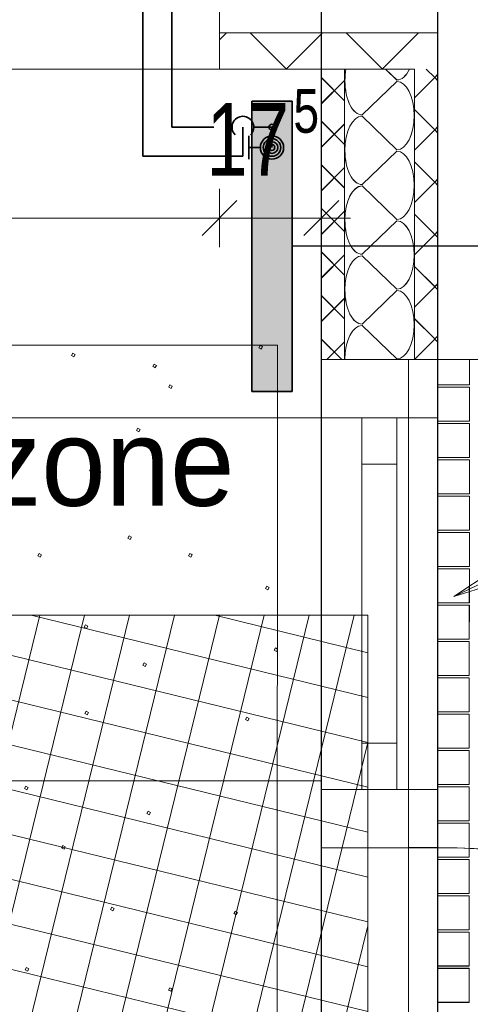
# Model space of a CAD drawing. Extents: x 229 to 926, y 37 to 878.
# Tile 36 of 194: x 542 to 558, y 131 to 165. Entities that reach past the tile are written whole.
import ezdxf
from ezdxf.lldxf.tags import DXFTag

# ---------------------------------------------------------------- set-up
doc = ezdxf.new("R2010")
doc.units = 0
doc.layers.get('0').update_dxf_attribs({"lineweight": 13})
for name, color, linetype, lineweight, true_color, plot in [('A_BI_Aussenwand', 5, 'Continuous', 18, 0x0000ff, False), ('A_BI_Fenster', 1, 'Continuous', 18, 0xff0000, False), ('A_BI_Innenwand', 7, 'Continuous', 18, 0x80ff80, False), ('A_BI_Tuer', 7, 'Continuous', 18, 0xbdbbbb, False)]:
    doc.layers.add(name, color=color, linetype=linetype, lineweight=lineweight, true_color=true_color, plot=plot)
for name, color, linetype, lineweight in [('Axen', 7, 'Continuous', 25), ('Axen-A03ENJ5PI0', 7, 'Continuous', 25), ('Beschriftung', 7, 'Continuous', 25), ('Beschriftung-A03ENJ5NI0', 7, 'Continuous', 25), ('Bewegungsfläche', 7, 'Continuous', 25), ('Boden', 7, 'Continuous', 25), ('Boden-A03ENJ5OI0', 7, 'Continuous', 25), ('Deckenspiegel', 7, 'Continuous', 25), ('Fullfläche', 7, 'Continuous', 25), ('Fullfläche-A03ENJ5QI0', 7, 'Continuous', 25), ('Maßlinien', 7, 'Continuous', 25), ('Maßlinien-A03ENJ5WI0', 7, 'Continuous', 25), ('Türen', 7, 'Continuous', 25), ('Türen-A03ENJ5UI0', 7, 'Continuous', 25), ('Wände', 7, 'Continuous', 25), ('Wände-A03ENJ5VI0', 7, 'Continuous', 25), ('X_BI_Text', 7, 'Continuous', 25)]:
    doc.layers.add(name, color=color, linetype=linetype, lineweight=lineweight)
for name, color, linetype, lineweight, true_color in [('H_BI_Heizkoerper', 1, 'Continuous', 35, 0xff0000), ('H_BI_Heizkoerperflaeche', 7, 'Continuous', 35, 0xffcccc), ('H_BI_Ruecklauf', 5, 'fein_strichliert', 35, 0x0000ff), ('H_BI_Vorlauf', 7, 'Continuous', 35, 0xed0e24)]:
    doc.layers.add(name, color=color, linetype=linetype, lineweight=lineweight, true_color=true_color)
doc.styles.get("Standard").update_dxf_attribs({"font": 'arial.ttf'})
tags = doc.linetypes.add('ALL_S25', pattern=[0.001, 0, -0.001]).pattern_tags.tags
tags[6:7] = [DXFTag(74, 4), DXFTag(75, 0), DXFTag(340, '0'), DXFTag(46, 1.0), DXFTag(50, 0.0), DXFTag(44, 0.0), DXFTag(45, 0.0)]
tags[4:5] = [DXFTag(74, 4), DXFTag(75, 0), DXFTag(340, '0'), DXFTag(46, 1.0), DXFTag(50, 0.0), DXFTag(44, 0.0), DXFTag(45, 0.0)]
tags = doc.linetypes.add('ALL_S25-A03ENJ5XI0', pattern=[0.001, 0, -0.001]).pattern_tags.tags
tags[6:7] = [DXFTag(74, 4), DXFTag(75, 0), DXFTag(340, '0'), DXFTag(46, 1.0), DXFTag(50, 0.0), DXFTag(44, 0.0), DXFTag(45, 0.0)]
tags[4:5] = [DXFTag(74, 4), DXFTag(75, 0), DXFTag(340, '0'), DXFTag(46, 1.0), DXFTag(50, 0.0), DXFTag(44, 0.0), DXFTag(45, 0.0)]
tags = doc.linetypes.add('fein_strichliert', pattern=[4, 1, -2, 1]).pattern_tags.tags
tags[8:9] = [DXFTag(74, 4), DXFTag(75, 0), DXFTag(340, '0'), DXFTag(46, 0.0), DXFTag(50, 0.0), DXFTag(44, 0.0), DXFTag(45, 0.0)]
tags[6:7] = [DXFTag(74, 4), DXFTag(75, 0), DXFTag(340, '0'), DXFTag(46, 0.0), DXFTag(50, 0.0), DXFTag(44, 0.0), DXFTag(45, 0.0)]
tags[4:5] = [DXFTag(74, 4), DXFTag(75, 0), DXFTag(340, '0'), DXFTag(46, 0.0), DXFTag(50, 0.0), DXFTag(44, 0.0), DXFTag(45, 0.0)]
tags = doc.linetypes.add('PUNKT2_S9', pattern=[0.001, 0, -0.001]).pattern_tags.tags
tags[6:7] = [DXFTag(74, 4), DXFTag(75, 0), DXFTag(340, '0'), DXFTag(46, 1.0), DXFTag(50, 0.0), DXFTag(44, 0.0), DXFTag(45, 0.0)]
tags[4:5] = [DXFTag(74, 4), DXFTag(75, 0), DXFTag(340, '0'), DXFTag(46, 1.0), DXFTag(50, 0.0), DXFTag(44, 0.0), DXFTag(45, 0.0)]
tags = doc.linetypes.add('PUNKT2_S9-A03ENJ5YI0', pattern=[0.001, 0, -0.001]).pattern_tags.tags
tags[6:7] = [DXFTag(74, 4), DXFTag(75, 0), DXFTag(340, '0'), DXFTag(46, 1.0), DXFTag(50, 0.0), DXFTag(44, 0.0), DXFTag(45, 0.0)]
tags[4:5] = [DXFTag(74, 4), DXFTag(75, 0), DXFTag(340, '0'), DXFTag(46, 1.0), DXFTag(50, 0.0), DXFTag(44, 0.0), DXFTag(45, 0.0)]

# ---------------------------------------------------------------- blocks, each defined once
blk = doc.blocks.new('Referenz-A03ENJ5LI0', base_point=(255.728, 65.704))
at = {"layer": 'Axen', "color": 0, "linetype": 'ALL_S25', "lineweight": -2, "ltscale": 0.13}
blk.add_line((552.834, 66.032), (552.834, 801.546), dxfattribs=at)
at = {"layer": 'Beschriftung', "color": 0, "lineweight": -2}
for p, q in [((557.389, 144.687), (569.972, 150.752)), ((557.389, 144.687), (561.499, 147.445)), ((557.389, 144.687), (561.499, 147.445)), ((562.107, 146.184), (557.389, 144.687)), ((562.107, 146.184), (557.389, 144.687)), ((557.389, 144.687), (557.389, 144.687)), ((557.389, 144.687), (557.389, 144.687)), ((557.389, 144.687), (557.389, 144.687))]:
    blk.add_line(p, q, dxfattribs=at)
at = {"layer": 'Bewegungsfläche', "color": 0, "lineweight": -2}
for p, q in [((554.434, 144.046), (524.434, 144.046)), ((530.24, 144.046), (554.434, 138.126)), ((535.809, 114.046), (543.15, 144.046)), ((536.551, 144.046), (554.434, 139.67)), ((537.354, 114.046), (544.694, 144.046)), ((538.898, 114.046), (546.239, 144.046)), ((540.442, 114.046), (547.783, 144.046)), ((541.986, 114.046), (549.327, 144.046)), ((542.862, 144.046), (554.434, 141.215)), ((543.531, 114.046), (550.871, 144.046)), ((545.075, 114.046), (552.416, 144.046)), ((546.619, 114.046), (553.96, 144.046)), ((549.173, 144.046), (554.434, 142.759)), ((554.434, 114.046), (554.434, 144.046)), ((524.434, 143.922), (554.434, 136.582)), ((524.434, 142.378), (554.434, 135.038)), ((524.434, 140.834), (554.434, 133.493)), ((548.163, 114.046), (554.434, 139.672)), ((524.434, 139.29), (554.434, 131.949)), ((524.434, 137.745), (554.434, 130.405)), ((524.434, 136.201), (554.434, 128.861)), ((549.708, 114.046), (554.434, 133.361))]:
    blk.add_line(p, q, dxfattribs=at)
at = {"layer": 'Boden', "color": 0, "lineweight": -2}
for p, q in [((521.321, 153.344), (551.321, 153.34)), ((550.689, 153.255), (550.733, 153.335)), ((550.769, 153.211), (550.689, 153.255)), ((550.733, 153.335), (550.813, 153.291)), ((550.813, 153.291), (550.769, 153.211)), ((551.321, 153.34), (551.316, 109.34)), ((544.247, 152.986), (544.292, 153.066)), ((544.328, 152.942), (544.247, 152.986)), ((544.292, 153.066), (544.372, 153.022)), ((544.372, 153.022), (544.328, 152.942)), ((559.834, 152.846), (556.834, 152.846)), ((556.834, 152.846), (556.834, 109.846)), ((557.926, 151.974), (557.927, 152.846)), ((547.043, 152.612), (547.087, 152.692)), ((547.124, 152.567), (547.043, 152.612)), ((547.087, 152.692), (547.168, 152.648)), ((547.168, 152.648), (547.124, 152.567)), ((547.585, 151.894), (547.629, 151.975)), ((547.666, 151.85), (547.585, 151.894)), ((547.629, 151.975), (547.71, 151.931)), ((547.71, 151.931), (547.666, 151.85)), ((556.834, 151.974), (557.926, 151.974)), ((557.926, 151.894), (556.834, 151.894)), ((557.926, 150.724), (557.926, 151.894)), ((546.476, 150.406), (546.521, 150.486)), ((546.521, 150.486), (546.601, 150.442)), ((556.834, 150.724), (557.926, 150.724)), ((557.926, 150.644), (556.834, 150.644)), ((557.925, 149.474), (557.926, 150.644)), ((546.557, 150.361), (546.476, 150.406)), ((546.601, 150.442), (546.557, 150.361)), ((549.272, 149.386), (549.317, 149.466)), ((549.317, 149.466), (549.397, 149.422)), ((556.834, 149.474), (557.925, 149.474)), ((549.353, 149.341), (549.272, 149.386)), ((549.397, 149.422), (549.353, 149.341)), ((557.925, 149.394), (556.834, 149.394)), ((557.925, 148.224), (557.925, 149.394)), ((544.859, 149.019), (544.903, 149.1)), ((544.94, 148.975), (544.859, 149.019)), ((544.903, 149.1), (544.984, 149.055)), ((544.984, 149.055), (544.94, 148.975)), ((556.834, 148.224), (557.925, 148.224)), ((557.924, 148.144), (556.834, 148.144)), ((557.924, 146.974), (557.924, 148.144)), ((546.18, 146.696), (546.225, 146.776)), ((546.225, 146.776), (546.305, 146.732)), ((556.834, 146.974), (557.924, 146.974)), ((557.924, 146.894), (556.834, 146.894)), ((557.923, 145.724), (557.924, 146.894)), ((546.261, 146.651), (546.18, 146.696)), ((546.305, 146.732), (546.261, 146.651)), ((543.087, 146.088), (543.131, 146.168)), ((543.168, 146.043), (543.087, 146.088)), ((543.131, 146.168), (543.212, 146.124)), ((543.212, 146.124), (543.168, 146.043)), ((548.271, 146.095), (548.315, 146.176)), ((548.352, 146.051), (548.271, 146.095)), ((548.315, 146.176), (548.396, 146.132)), ((548.396, 146.132), (548.352, 146.051)), ((556.834, 145.724), (557.923, 145.724)), ((557.923, 145.644), (556.834, 145.644)), ((557.923, 144.474), (557.923, 145.644)), ((550.911, 144.967), (550.955, 145.048)), ((550.992, 144.923), (550.911, 144.967)), ((550.955, 145.048), (551.036, 145.004)), ((551.036, 145.004), (550.992, 144.923)), ((556.834, 144.474), (557.923, 144.474)), ((557.923, 144.394), (556.834, 144.394)), ((557.922, 143.224), (557.923, 144.394)), ((544.675, 143.634), (544.72, 143.714)), ((544.72, 143.714), (544.8, 143.67)), ((544.756, 143.589), (544.675, 143.634)), ((544.8, 143.67), (544.756, 143.589)), ((556.834, 143.224), (557.922, 143.224)), ((557.922, 143.144), (556.834, 143.144)), ((557.921, 141.974), (557.922, 143.144)), ((551.215, 142.848), (551.259, 142.928)), ((551.295, 142.804), (551.215, 142.848)), ((551.259, 142.928), (551.32, 142.895)), ((551.32, 142.848), (551.295, 142.804)), ((551.32, 142.895), (551.32, 142.848)), ((546.701, 142.327), (546.745, 142.408)), ((546.745, 142.408), (546.826, 142.363)), ((546.826, 142.363), (546.781, 142.283)), ((546.781, 142.283), (546.701, 142.327)), ((556.834, 141.974), (557.921, 141.974)), ((557.921, 141.894), (556.834, 141.894)), ((557.921, 140.724), (557.921, 141.894)), ((544.706, 140.664), (544.75, 140.745)), ((544.786, 140.62), (544.706, 140.664)), ((544.75, 140.745), (544.83, 140.7)), ((544.83, 140.7), (544.786, 140.62)), ((556.834, 140.724), (557.921, 140.724)), ((557.921, 140.644), (556.834, 140.644)), ((557.92, 139.474), (557.921, 140.644)), ((550.223, 140.456), (550.267, 140.537)), ((550.304, 140.412), (550.223, 140.456)), ((550.267, 140.537), (550.348, 140.492)), ((550.348, 140.492), (550.304, 140.412)), ((556.834, 139.474), (557.92, 139.474)), ((557.92, 139.394), (556.834, 139.394)), ((557.919, 138.224), (557.92, 139.394)), ((542.624, 138.08), (542.668, 138.161)), ((542.705, 138.036), (542.624, 138.08)), ((542.668, 138.161), (542.749, 138.117)), ((542.749, 138.117), (542.705, 138.036)), ((556.834, 138.224), (557.919, 138.224)), ((557.919, 138.144), (556.834, 138.144)), ((557.919, 136.974), (557.919, 138.144)), ((546.831, 137.221), (546.876, 137.301)), ((546.876, 137.301), (546.956, 137.257)), ((546.956, 137.257), (546.912, 137.176)), ((546.912, 137.176), (546.831, 137.221)), ((556.834, 136.974), (557.919, 136.974)), ((557.919, 136.894), (556.834, 136.894)), ((557.918, 135.724), (557.919, 136.894)), ((543.906, 136.037), (543.95, 136.117)), ((543.986, 135.992), (543.906, 136.037)), ((543.95, 136.117), (544.03, 136.073)), ((544.03, 136.073), (543.986, 135.992)), ((556.834, 135.724), (557.918, 135.724)), ((557.918, 135.644), (556.834, 135.644)), ((557.917, 134.474), (557.918, 135.644)), ((556.834, 134.474), (557.917, 134.474)), ((557.917, 134.394), (556.834, 134.394)), ((557.917, 133.224), (557.917, 134.394)), ((545.583, 133.921), (545.627, 134.001)), ((545.664, 133.877), (545.583, 133.921)), ((545.627, 134.001), (545.708, 133.957)), ((545.708, 133.957), (545.664, 133.877)), ((549.831, 133.781), (549.875, 133.862)), ((549.911, 133.737), (549.831, 133.781)), ((549.875, 133.862), (549.956, 133.817)), ((549.956, 133.817), (549.911, 133.737)), ((556.834, 133.224), (557.917, 133.224)), ((557.917, 133.144), (556.834, 133.144)), ((557.916, 131.974), (557.917, 133.144)), ((542.648, 131.839), (542.692, 131.919)), ((542.728, 131.794), (542.648, 131.839)), ((542.692, 131.919), (542.772, 131.875)), ((542.772, 131.875), (542.728, 131.794)), ((556.834, 131.974), (557.916, 131.974)), ((557.916, 131.894), (556.834, 131.894)), ((557.915, 130.724), (557.916, 131.894)), ((547.577, 131.147), (547.621, 131.228)), ((547.621, 131.228), (547.701, 131.183)), ((547.701, 131.183), (547.657, 131.103)), ((547.657, 131.103), (547.577, 131.147)), ((556.834, 130.724), (557.915, 130.724))]:
    blk.add_line(p, q, dxfattribs=at)
at = {"layer": 'Fullfläche', "color": 0, "lineweight": -2}
for p, q in [((549.334, 163.852), (549.578, 164.096)), ((551.63, 162.854), (550.389, 164.096)), ((551.637, 162.854), (552.878, 164.096)), ((554.93, 162.854), (553.69, 164.096)), ((554.937, 162.854), (556.177, 164.095)), ((551.626, 162.846), (551.63, 162.85)), ((551.642, 162.846), (551.637, 162.85)), ((554.925, 162.845), (554.93, 162.85)), ((554.942, 162.845), (554.937, 162.85)), ((555.434, 162.47), (555.042, 162.846)), ((556.734, 162.556), (556.443, 162.846)), ((552.834, 162.552), (553.634, 161.753)), ((552.834, 161.655), (553.634, 162.454)), ((554.234, 161.27), (555.434, 162.422)), ((556.734, 162.552), (556.034, 161.853)), ((556.834, 162.654), (556.735, 162.556)), ((556.834, 162.454), (556.735, 162.552)), ((556.734, 160.756), (556.034, 161.455)), ((552.834, 161.052), (553.634, 160.253)), ((555.434, 160.07), (554.234, 161.222)), ((552.834, 160.155), (553.634, 160.954)), ((556.734, 160.752), (556.034, 160.053)), ((556.834, 160.854), (556.735, 160.756)), ((556.834, 160.654), (556.735, 160.752)), ((554.234, 158.87), (555.434, 160.022)), ((556.734, 158.956), (556.034, 159.655)), ((552.834, 159.552), (553.634, 158.753)), ((552.834, 158.655), (553.634, 159.454)), ((556.734, 158.952), (556.034, 158.253)), ((556.834, 159.054), (556.735, 158.956)), ((556.834, 158.854), (556.735, 158.952)), ((555.434, 157.67), (554.234, 158.822)), ((552.834, 158.052), (553.634, 157.253)), ((552.834, 157.155), (553.634, 157.954)), ((554.234, 156.47), (555.434, 157.622)), ((556.734, 157.156), (556.034, 157.855)), ((556.834, 157.254), (556.736, 157.156)), ((556.734, 157.152), (556.034, 156.453)), ((556.834, 157.054), (556.736, 157.152)), ((552.834, 156.553), (553.634, 155.753)), ((552.834, 155.655), (553.634, 156.454)), ((555.434, 155.27), (554.234, 156.422)), ((556.734, 155.356), (556.034, 156.055)), ((554.234, 154.07), (555.434, 155.222)), ((556.734, 155.352), (556.034, 154.653)), ((556.834, 155.454), (556.736, 155.356)), ((556.834, 155.254), (556.736, 155.352)), ((552.834, 155.053), (553.634, 154.253)), ((552.834, 154.155), (553.634, 154.954)), ((556.734, 153.556), (556.034, 154.255)), ((555.434, 152.87), (554.234, 154.022)), ((552.834, 153.553), (553.541, 152.846)), ((556.734, 153.552), (556.034, 152.853)), ((556.834, 153.654), (556.736, 153.556)), ((556.834, 153.454), (556.736, 153.552)), ((553.025, 152.846), (553.634, 153.454))]:
    blk.add_line(p, q, dxfattribs=at)
for centre, start_param, end_param in [((554.234, 162.446), 1.223713, 1.570796), ((555.434, 163.646), 3.141593, 3.964269), ((554.234, 162.446), 1.570796, 3.141593), ((555.434, 161.246), 3.141593, 6.283185), ((554.234, 160.046), 0, 1.570796), ((554.234, 160.046), 1.570796, 3.141593), ((555.434, 158.846), 3.141593, 6.283185), ((554.234, 157.646), 0, 1.570796), ((554.234, 157.646), 1.570796, 3.141593), ((555.434, 156.446), 3.141593, 6.283185), ((554.234, 155.246), 0, 1.570796), ((554.234, 155.246), 1.570796, 3.141593), ((555.434, 154.046), 3.141593, 6.283185), ((554.234, 152.846), 0, 1.570796)]:
    blk.add_ellipse(centre, major_axis=(0, 1.176), ratio=0.5, start_param=start_param, end_param=end_param, dxfattribs=at)
at = {"layer": 'Maßlinien', "color": 0, "lineweight": -2}
for p, q in [((549.334, 157.719), (549.334, 158.719)), ((552.834, 157.719), (552.834, 158.719)), ((548.734, 157.119), (549.934, 158.319)), ((552.234, 157.119), (553.434, 158.319)), ((532.534, 157.719), (549.334, 157.719)), ((549.334, 157.719), (549.334, 156.719)), ((549.334, 157.719), (552.834, 157.719)), ((552.834, 157.719), (552.834, 156.719)), ((552.834, 157.719), (553.834, 157.719))]:
    blk.add_line(p, q, dxfattribs=at)
at = {"layer": 'Türen', "color": 0, "lineweight": -2}
for p, q in [((555.834, 152.846), (555.834, 136.046)), ((556.834, 136.046), (556.834, 152.846)), ((556.834, 150.846), (555.834, 150.846)), ((555.834, 138.046), (556.834, 138.046)), ((556.834, 136.046), (555.834, 136.046))]:
    blk.add_line(p, q, dxfattribs=at)
at = {"layer": 'Türen', "color": 0, "linetype": 'PUNKT2_S9', "lineweight": -2, "ltscale": 0.13}
for p, q in [((555.834, 136.046), (555.834, 110.846)), ((556.834, 110.846), (556.834, 136.046))]:
    blk.add_line(p, q, dxfattribs=at)
at = {"layer": 'Türen', "color": 0, "lineweight": -2}
blk.add_ellipse((556.834, 110.846), major_axis=(25.2, 0), ratio=1, start_param=0, end_param=1.570797, dxfattribs=at)
at = {"layer": 'Wände', "color": 0, "lineweight": -2}
for p, q in [((549.334, 165.346), (549.334, 162.846)), ((556.834, 152.846), (556.834, 165.346)), ((549.334, 164.096), (556.834, 164.095)), ((549.334, 162.846), (556.034, 162.846)), ((552.834, 162.846), (552.834, 152.846)), ((553.634, 152.846), (553.634, 162.846)), ((556.034, 152.846), (556.034, 162.846)), ((552.834, 152.846), (556.834, 152.846)), ((552.834, 132.346), (552.834, 132.346))]:
    blk.add_line(p, q, dxfattribs=at)
at = {"layer": 'Boden', "color": 0, "lineweight": -2, "insert": (521.96, 150.817), "char_height": 3, "attachment_point": 1, "rotation": 359.9932}
blk.add_mtext('{\\W0.95;\\fArial;Sauberlaufzone}', dxfattribs=at)
at = {"layer": 'Maßlinien', "color": 0, "lineweight": -2, "attachment_point": 1, "rotation": 0}
for s, insert, char_height in [('{\\W0.76;\\fArial;5}', (551.873, 162.154), 1.5), ('{\\W0.73;\\fArial;17}', (548.885, 161.672), 2.5)]:
    blk.add_mtext(s, dxfattribs=dict(at, insert=insert, char_height=char_height))
blk = doc.blocks.new('Referenz-A03ENJ62I0', base_point=(255.728, 65.706))
at = {"layer": 'Axen-A03ENJ5PI0', "color": 0, "linetype": 'ALL_S25-A03ENJ5XI0', "lineweight": -2, "ltscale": 0.13}
blk.add_line((552.833, 66.032), (552.833, 801.546), dxfattribs=at)
at = {"layer": 'Beschriftung-A03ENJ5NI0', "color": 0, "lineweight": -2}
for p, q in [((557.389, 144.688), (569.972, 150.754)), ((557.389, 144.688), (561.499, 147.447)), ((557.389, 144.688), (561.499, 147.447)), ((562.107, 146.185), (557.389, 144.688)), ((562.107, 146.185), (557.389, 144.688))]:
    blk.add_line(p, q, dxfattribs=at)
at = {"layer": 'Boden-A03ENJ5OI0', "color": 0, "lineweight": -2}
for p, q in [((521.321, 153.345), (551.321, 153.341)), ((550.688, 153.256), (550.732, 153.337)), ((550.769, 153.212), (550.688, 153.256)), ((550.732, 153.337), (550.813, 153.292)), ((550.813, 153.292), (550.769, 153.212)), ((551.321, 153.341), (551.315, 109.342)), ((544.247, 152.987), (544.291, 153.068)), ((544.328, 152.943), (544.247, 152.987)), ((544.291, 153.068), (544.372, 153.024)), ((544.372, 153.024), (544.328, 152.943)), ((559.833, 152.847), (556.833, 152.847)), ((556.833, 152.847), (556.833, 109.847)), ((557.926, 151.975), (557.926, 152.847)), ((547.043, 152.613), (547.087, 152.694)), ((547.123, 152.569), (547.043, 152.613)), ((547.087, 152.694), (547.168, 152.649)), ((547.168, 152.649), (547.123, 152.569)), ((547.585, 151.896), (547.629, 151.976)), ((547.665, 151.851), (547.585, 151.896)), ((547.629, 151.976), (547.709, 151.932)), ((547.709, 151.932), (547.665, 151.851)), ((556.833, 151.976), (557.926, 151.975)), ((557.926, 151.895), (556.833, 151.896)), ((557.925, 150.725), (557.926, 151.895)), ((546.476, 150.407), (546.52, 150.488)), ((546.52, 150.488), (546.601, 150.443)), ((556.833, 150.726), (557.925, 150.725)), ((557.925, 150.645), (556.833, 150.646)), ((557.925, 149.475), (557.925, 150.645)), ((546.557, 150.363), (546.476, 150.407)), ((546.601, 150.443), (546.557, 150.363)), ((549.272, 149.387), (549.316, 149.468)), ((549.316, 149.468), (549.397, 149.423)), ((556.833, 149.476), (557.925, 149.475)), ((549.353, 149.343), (549.272, 149.387)), ((549.397, 149.423), (549.353, 149.343)), ((557.925, 149.395), (556.833, 149.396)), ((557.924, 148.225), (557.925, 149.395)), ((544.859, 149.02), (544.903, 149.101)), ((544.939, 148.976), (544.859, 149.02)), ((544.903, 149.101), (544.984, 149.057)), ((544.984, 149.057), (544.939, 148.976)), ((556.833, 148.226), (557.924, 148.225)), ((557.924, 148.145), (556.833, 148.146)), ((557.923, 146.975), (557.924, 148.145)), ((546.18, 146.697), (546.224, 146.777)), ((546.224, 146.777), (546.305, 146.733)), ((556.833, 146.976), (557.923, 146.975)), ((557.923, 146.895), (556.833, 146.896)), ((557.923, 145.725), (557.923, 146.895)), ((546.261, 146.653), (546.18, 146.697)), ((546.305, 146.733), (546.261, 146.653)), ((543.087, 146.089), (543.131, 146.17)), ((543.167, 146.045), (543.087, 146.089)), ((543.131, 146.17), (543.212, 146.125)), ((543.212, 146.125), (543.167, 146.045)), ((548.271, 146.097), (548.315, 146.177)), ((548.351, 146.052), (548.271, 146.097)), ((548.315, 146.177), (548.396, 146.133)), ((548.396, 146.133), (548.351, 146.052)), ((556.833, 145.726), (557.923, 145.725)), ((557.923, 145.645), (556.833, 145.646)), ((557.922, 144.475), (557.923, 145.645)), ((550.911, 144.969), (550.955, 145.049)), ((550.955, 145.049), (551.035, 145.005)), ((550.991, 144.925), (550.911, 144.969)), ((551.035, 145.005), (550.991, 144.925)), ((556.833, 144.476), (557.922, 144.475)), ((557.922, 144.395), (556.833, 144.396)), ((557.922, 143.225), (557.922, 144.395)), ((544.675, 143.635), (544.719, 143.716)), ((544.719, 143.716), (544.8, 143.671)), ((544.756, 143.591), (544.675, 143.635)), ((544.8, 143.671), (544.756, 143.591)), ((556.833, 143.226), (557.922, 143.225)), ((557.921, 143.145), (556.833, 143.146)), ((557.921, 141.975), (557.921, 143.145)), ((551.214, 142.849), (551.259, 142.93)), ((551.295, 142.805), (551.214, 142.849)), ((551.259, 142.93), (551.319, 142.896)), ((551.319, 142.85), (551.295, 142.805)), ((551.319, 142.896), (551.319, 142.85)), ((546.7, 142.328), (546.745, 142.409)), ((546.745, 142.409), (546.825, 142.365)), ((546.825, 142.365), (546.781, 142.284)), ((546.781, 142.284), (546.7, 142.328)), ((556.833, 141.976), (557.921, 141.975)), ((557.921, 141.895), (556.833, 141.896)), ((557.92, 140.725), (557.921, 141.895)), ((544.705, 140.665), (544.75, 140.746)), ((544.786, 140.621), (544.705, 140.665)), ((544.75, 140.746), (544.83, 140.702)), ((544.83, 140.702), (544.786, 140.621)), ((556.833, 140.726), (557.92, 140.725)), ((557.92, 140.645), (556.833, 140.646)), ((557.92, 139.475), (557.92, 140.645)), ((550.223, 140.457), (550.267, 140.538)), ((550.303, 140.413), (550.223, 140.457)), ((550.267, 140.538), (550.347, 140.494)), ((550.347, 140.494), (550.303, 140.413)), ((556.833, 139.476), (557.92, 139.475)), ((557.92, 139.395), (556.833, 139.396)), ((557.919, 138.225), (557.92, 139.395)), ((542.624, 138.082), (542.668, 138.162)), ((542.704, 138.037), (542.624, 138.082)), ((542.668, 138.162), (542.749, 138.118)), ((542.749, 138.118), (542.704, 138.037)), ((556.833, 138.226), (557.919, 138.225)), ((557.919, 138.145), (556.833, 138.146)), ((557.918, 136.975), (557.919, 138.145)), ((546.831, 137.222), (546.875, 137.302)), ((546.875, 137.302), (546.956, 137.258)), ((546.956, 137.258), (546.912, 137.178)), ((546.912, 137.178), (546.831, 137.222)), ((556.833, 136.976), (557.918, 136.975)), ((557.918, 136.895), (556.833, 136.896)), ((557.918, 135.725), (557.918, 136.895)), ((543.905, 136.038), (543.949, 136.119)), ((543.986, 135.994), (543.905, 136.038)), ((543.949, 136.119), (544.03, 136.074)), ((544.03, 136.074), (543.986, 135.994)), ((556.833, 135.726), (557.918, 135.725)), ((557.918, 135.645), (556.833, 135.646)), ((557.917, 134.475), (557.918, 135.645)), ((556.833, 134.476), (557.917, 134.475)), ((557.917, 134.395), (556.833, 134.396)), ((557.916, 133.225), (557.917, 134.395)), ((545.583, 133.922), (545.627, 134.003)), ((545.663, 133.878), (545.583, 133.922)), ((545.627, 134.003), (545.707, 133.958)), ((545.707, 133.958), (545.663, 133.878)), ((549.83, 133.783), (549.875, 133.863)), ((549.911, 133.738), (549.83, 133.783)), ((549.875, 133.863), (549.955, 133.819)), ((549.955, 133.819), (549.911, 133.738)), ((556.833, 133.226), (557.916, 133.225)), ((557.916, 133.145), (556.833, 133.146)), ((557.916, 131.975), (557.916, 133.145)), ((542.647, 131.84), (542.691, 131.921)), ((542.728, 131.796), (542.647, 131.84)), ((542.691, 131.921), (542.772, 131.876)), ((542.772, 131.876), (542.728, 131.796)), ((556.833, 131.976), (557.916, 131.975)), ((557.916, 131.895), (556.833, 131.896)), ((557.915, 130.725), (557.916, 131.895)), ((547.576, 131.148), (547.62, 131.229)), ((547.62, 131.229), (547.701, 131.185)), ((547.701, 131.185), (547.657, 131.104)), ((547.657, 131.104), (547.576, 131.148)), ((556.833, 130.726), (557.915, 130.725))]:
    blk.add_line(p, q, dxfattribs=at)
at = {"layer": 'Deckenspiegel', "color": 0, "lineweight": -2}
for p, q in [((491.233, 162.847), (552.833, 162.847)), ((552.833, 162.847), (552.834, 101.348)), ((491.233, 150.847), (552.833, 150.847)), ((491.233, 138.347), (552.833, 138.347))]:
    blk.add_line(p, q, dxfattribs=at)
at = {"layer": 'Fullfläche-A03ENJ5QI0', "color": 0, "lineweight": -2}
for p, q in [((549.333, 163.853), (549.578, 164.097)), ((551.63, 162.855), (550.389, 164.097)), ((551.637, 162.855), (552.877, 164.097)), ((554.93, 162.855), (553.689, 164.097)), ((554.937, 162.855), (556.177, 164.097)), ((551.625, 162.847), (551.63, 162.852)), ((551.641, 162.847), (551.637, 162.852)), ((554.925, 162.847), (554.93, 162.852)), ((554.942, 162.847), (554.937, 162.852)), ((555.433, 162.471), (555.042, 162.847)), ((556.733, 162.557), (556.443, 162.847)), ((552.833, 162.554), (553.633, 161.755)), ((552.833, 161.656), (553.633, 162.456)), ((554.233, 161.271), (555.433, 162.423)), ((556.733, 162.553), (556.033, 161.854)), ((556.833, 162.655), (556.735, 162.557)), ((556.833, 162.455), (556.735, 162.553)), ((556.733, 160.757), (556.033, 161.456)), ((552.833, 161.054), (553.633, 160.255)), ((555.433, 160.071), (554.233, 161.223)), ((552.833, 160.156), (553.633, 160.956)), ((556.733, 160.753), (556.033, 160.054)), ((556.833, 160.855), (556.735, 160.757)), ((556.833, 160.655), (556.735, 160.753)), ((554.233, 158.871), (555.433, 160.023)), ((556.733, 158.957), (556.033, 159.656)), ((552.833, 159.554), (553.633, 158.755)), ((552.833, 158.656), (553.633, 159.456)), ((556.733, 158.953), (556.033, 158.254)), ((556.833, 159.055), (556.735, 158.957)), ((556.833, 158.855), (556.735, 158.953)), ((555.433, 157.671), (554.233, 158.823)), ((552.833, 158.054), (553.633, 157.255)), ((552.833, 157.156), (553.633, 157.956)), ((554.233, 156.471), (555.433, 157.623)), ((556.733, 157.157), (556.033, 157.856)), ((556.833, 157.255), (556.735, 157.157)), ((556.733, 157.153), (556.033, 156.454)), ((556.833, 157.055), (556.735, 157.153)), ((552.833, 156.554), (553.633, 155.755)), ((552.833, 155.656), (553.633, 156.456)), ((555.433, 155.271), (554.233, 156.423)), ((556.733, 155.357), (556.033, 156.056)), ((554.233, 154.071), (555.433, 155.223)), ((556.733, 155.353), (556.033, 154.654)), ((556.833, 155.455), (556.735, 155.357)), ((556.833, 155.255), (556.735, 155.353)), ((552.833, 155.054), (553.633, 154.255)), ((552.833, 154.156), (553.633, 154.956)), ((556.733, 153.557), (556.033, 154.256)), ((555.433, 152.871), (554.233, 154.023)), ((552.833, 153.554), (553.541, 152.847)), ((556.733, 153.553), (556.033, 152.854)), ((556.833, 153.655), (556.735, 153.557)), ((556.833, 153.455), (556.735, 153.553)), ((553.025, 152.847), (553.633, 153.455))]:
    blk.add_line(p, q, dxfattribs=at)
for centre, start_param, end_param in [((554.233, 162.447), 1.223713, 1.570796), ((555.433, 163.647), 3.141593, 3.964269), ((554.233, 162.447), 1.570796, 3.141593), ((555.433, 161.247), 3.141593, 6.283185), ((554.233, 160.047), 0, 1.570796), ((554.233, 160.047), 1.570796, 3.141593), ((555.433, 158.847), 3.141593, 6.283185), ((554.233, 157.647), 0, 1.570796), ((554.233, 157.647), 1.570796, 3.141593), ((555.433, 156.447), 3.141593, 6.283185), ((554.233, 155.247), 0, 1.570796), ((554.233, 155.247), 1.570796, 3.141593), ((555.433, 154.047), 3.141593, 6.283185), ((554.233, 152.847), 0, 1.570796)]:
    blk.add_ellipse(centre, major_axis=(0, 1.176), ratio=0.5, start_param=start_param, end_param=end_param, dxfattribs=at)
at = {"layer": 'Maßlinien-A03ENJ5WI0', "color": 0, "lineweight": -2}
for p, q in [((549.333, 157.72), (549.333, 158.72)), ((552.833, 157.72), (552.833, 158.72)), ((548.733, 157.121), (549.933, 158.32)), ((552.233, 157.121), (553.433, 158.32)), ((532.533, 157.72), (549.333, 157.72)), ((549.333, 157.72), (549.333, 156.72)), ((549.333, 157.72), (552.833, 157.72)), ((552.833, 157.72), (552.833, 156.72)), ((552.833, 157.72), (553.833, 157.72))]:
    blk.add_line(p, q, dxfattribs=at)
at = {"layer": 'Türen-A03ENJ5UI0', "color": 0, "lineweight": -2}
for p, q in [((555.833, 152.847), (555.833, 136.048)), ((556.833, 136.048), (556.833, 152.847)), ((556.833, 150.847), (555.833, 150.847)), ((555.833, 138.048), (556.833, 138.048)), ((556.833, 136.048), (555.833, 136.048))]:
    blk.add_line(p, q, dxfattribs=at)
at = {"layer": 'Türen-A03ENJ5UI0', "color": 0, "linetype": 'PUNKT2_S9-A03ENJ5YI0', "lineweight": -2, "ltscale": 0.13}
for p, q in [((555.833, 136.048), (555.833, 110.847)), ((556.833, 110.847), (556.833, 136.048))]:
    blk.add_line(p, q, dxfattribs=at)
at = {"layer": 'Türen-A03ENJ5UI0', "color": 0, "lineweight": -2}
blk.add_ellipse((556.833, 110.847), major_axis=(25.2, 0), ratio=1, start_param=0, end_param=1.570797, dxfattribs=at)
at = {"layer": 'Wände-A03ENJ5VI0', "color": 0, "lineweight": -2}
for p, q in [((549.333, 165.347), (549.333, 162.847)), ((556.833, 152.847), (556.833, 165.347)), ((549.333, 164.097), (556.833, 164.097)), ((549.333, 162.847), (556.033, 162.847)), ((552.833, 162.847), (552.833, 152.847)), ((553.633, 152.847), (553.633, 162.847)), ((556.033, 152.847), (556.033, 162.847)), ((552.833, 152.847), (556.833, 152.847)), ((552.833, 132.347), (552.833, 132.347))]:
    blk.add_line(p, q, dxfattribs=at)
at = {"layer": 'Boden-A03ENJ5OI0', "color": 0, "lineweight": -2, "insert": (521.96, 150.818), "char_height": 2.99999, "attachment_point": 1, "rotation": 359.9932}
blk.add_mtext('{\\W0.95;\\fArial;Sauberlaufzone}', dxfattribs=at)
at = {"layer": 'Maßlinien-A03ENJ5WI0', "color": 0, "lineweight": -2, "attachment_point": 1, "rotation": 0}
for s, insert, char_height in [('{\\W0.76;\\fArial;5}', (551.873, 162.155), 1.5), ('{\\W0.73;\\fArial;17}', (548.884, 161.673), 2.49999)]:
    blk.add_mtext(s, dxfattribs=dict(at, insert=insert, char_height=char_height))
blk = doc.blocks.new('Wand-A03ENJ64I0', base_point=(549.327, 162.844))
at = {"color": 0, "linetype": 'ByBlock', "lineweight": -2, "ltscale": 0.18}
for p, q in [((550.327, 169.344), (549.327, 169.344)), ((552.827, 162.844), (549.327, 162.844))]:
    blk.add_line(p, q, dxfattribs=at)
blk = doc.blocks.new('Wand-A03ENJ7KI0', base_point=(552.827, 97.344))
at = {"color": 0, "linetype": 'ByBlock', "lineweight": -2, "ltscale": 0.18}
for p, q in [((556.827, 165.343), (556.827, 150.846)), ((552.827, 162.844), (552.827, 150.846)), ((552.827, 138.046), (552.827, 136.046)), ((556.827, 138.046), (556.827, 136.046))]:
    blk.add_line(p, q, dxfattribs=at)
blk = doc.blocks.new('Tür-A03ENJ7MI0', base_point=(552.827, 109.846))
at = {"color": 0, "linetype": 'ByBlock', "lineweight": -2, "ltscale": 0.18}
for p, q in [((552.827, 136.046), (556.827, 136.046)), ((583.027, 109.846), (552.827, 109.846))]:
    blk.add_line(p, q, dxfattribs=at)
blk.add_ellipse((556.827, 109.846), major_axis=(26.2, 0), ratio=1, start_param=0, end_param=1.570796, dxfattribs=at)
blk = doc.blocks.new('Fenster-A03ENJ7OI0', base_point=(552.827, 138.046))
at = {"color": 0, "linetype": 'ByBlock', "lineweight": -2, "ltscale": 0.18}
for p, q in [((552.827, 138.046), (552.827, 150.846)), ((556.827, 150.846), (552.827, 150.846)), ((554.227, 138.046), (554.227, 150.846)), ((555.427, 138.046), (555.427, 150.846)), ((556.827, 138.046), (556.827, 150.846)), ((555.427, 149.246), (554.227, 149.246)), ((555.427, 139.646), (554.227, 139.646)), ((556.827, 138.046), (552.827, 138.046))]:
    blk.add_line(p, q, dxfattribs=at)
at = {"color": 0, "linetype": 'fein_strichliert', "lineweight": -2, "ltscale": 0.18}
blk.add_line((555.427, 150.846), (554.227, 150.846), dxfattribs=at)
blk = doc.blocks.new('Wand-A03ENJ8YI0', base_point=(549.327, 162.844))
at = {"color": 0, "linetype": 'ByBlock', "lineweight": -2, "ltscale": 0.18}
for p, q in [((549.327, 169.344), (549.327, 166.345)), ((549.327, 165.345), (549.327, 162.844))]:
    blk.add_line(p, q, dxfattribs=at)
blk = doc.blocks.new('Heizkörper-A03ENJFSI0', base_point=(550.337, 151.746))
at = {"color": 0, "linetype": 'ByBlock', "lineweight": -2, "ltscale": 0.35}
for p, q in [((550.447, 151.746), (550.447, 161.746)), ((550.447, 161.746), (551.827, 161.746)), ((551.827, 161.746), (551.827, 151.746)), ((551.827, 151.746), (550.447, 151.746))]:
    blk.add_line(p, q, dxfattribs=at)
at = {"layer": 'H_BI_Heizkoerperflaeche', "linetype": 'ByBlock', "lineweight": -2, "ltscale": 0.35}
blk.add_solid([(551.827, 151.746), (550.447, 151.746), (551.827, 161.746), (550.447, 161.746)], dxfattribs=at)
at = {"layer": 'H_BI_Ruecklauf', "linetype": 'fein_strichliert', "lineweight": -2, "ltscale": 0.35}
blk.add_line((551.137, 160.846), (551.137, 160.846), dxfattribs=at)
blk.add_circle((551.137, 160.846), 0.1, dxfattribs=at)
at = {"layer": 'H_BI_Vorlauf', "linetype": 'ByBlock', "lineweight": -2, "ltscale": 0.35}
for p, q in [((550.337, 159.746), (550.337, 160.546)), ((550.737, 160.146), (550.337, 160.146)), ((551.137, 160.146), (551.137, 160.146))]:
    blk.add_line(p, q, dxfattribs=at)
for radius in [0.4, 0.3, 0.2, 0.1]:
    blk.add_circle((551.137, 160.146), radius, dxfattribs=at)
blk = doc.blocks.new('Bauteilbeschriftung-A03ENJFUI0', base_point=(551.827, 150.746))
at = {"color": 0, "linetype": 'ByBlock', "lineweight": -2, "ltscale": 0.25}
blk.add_line((561.458, 156.746), (551.827, 156.746), dxfattribs=at)
blk = doc.blocks.new('Mapress Edelstahl Rohr 14401-A03ENJFWI0', base_point=(547.694, 160.146))
at = {"color": 0, "linetype": 'ByBlock', "lineweight": -2, "ltscale": 0.35}
for p, q in [((547.694, 160.845), (547.694, 173.846)), ((549.137, 160.845), (547.694, 160.845)), ((551.137, 160.146), (551.137, 160.845))]:
    blk.add_line(p, q, dxfattribs=at)
blk = doc.blocks.new('Mapress Edelstahl Rohr 14401-A03ENJG4I0', base_point=(546.694, 159.845))
at = {"color": 0, "linetype": 'ByBlock', "lineweight": -2, "ltscale": 0.35}
for p, q in [((546.694, 159.845), (546.694, 171.846)), ((550.137, 160.846), (550.137, 159.845)), ((551.137, 160.846), (550.512, 160.846)), ((550.137, 159.845), (546.694, 159.845))]:
    blk.add_line(p, q, dxfattribs=at)
at = {"color": 0, "linetype": 'Continuous', "lineweight": -2, "ltscale": 0.35}
blk.add_ellipse((550.137, 160.846), major_axis=(0.265, -0.265), ratio=1, start_param=0, end_param=4.712389, dxfattribs=at)

msp = doc.modelspace()

# ---------------------------------------------------------------- block references
at = {"color": 251, "lineweight": 13, "ltscale": 0.13, "true_color": 0x606060}
for name, p in [('Referenz-A03ENJ5LI0', (255.728, 65.704)), ('Referenz-A03ENJ62I0', (255.728, 65.706))]:
    msp.add_blockref(name, p, dxfattribs=at)
at = {"layer": 'A_BI_Aussenwand', "ltscale": 0.18}
msp.add_blockref('Wand-A03ENJ7KI0', (552.827, 97.344), dxfattribs=at)
at = {"layer": 'A_BI_Fenster', "ltscale": 0.18}
msp.add_blockref('Fenster-A03ENJ7OI0', (552.827, 138.046), dxfattribs=at)
at = {"layer": 'A_BI_Innenwand', "ltscale": 0.18}
for name in ['Wand-A03ENJ64I0', 'Wand-A03ENJ8YI0']:
    msp.add_blockref(name, (549.327, 162.844), dxfattribs=at)
at = {"layer": 'A_BI_Tuer', "ltscale": 0.18}
msp.add_blockref('Tür-A03ENJ7MI0', (552.827, 109.846), dxfattribs=at)
at = {"layer": 'H_BI_Heizkoerper', "ltscale": 0.35}
msp.add_blockref('Heizkörper-A03ENJFSI0', (550.337, 151.746), dxfattribs=at)
at = {"layer": 'H_BI_Ruecklauf', "ltscale": 0.35}
msp.add_blockref('Mapress Edelstahl Rohr 14401-A03ENJG4I0', (546.694, 159.845), dxfattribs=at)
at = {"layer": 'H_BI_Vorlauf', "ltscale": 0.35}
msp.add_blockref('Mapress Edelstahl Rohr 14401-A03ENJFWI0', (547.694, 160.146), dxfattribs=at)
at = {"layer": 'X_BI_Text', "ltscale": 0.25}
msp.add_blockref('Bauteilbeschriftung-A03ENJFUI0', (551.827, 150.746), dxfattribs=at)

doc.saveas('drawing.dxf')
